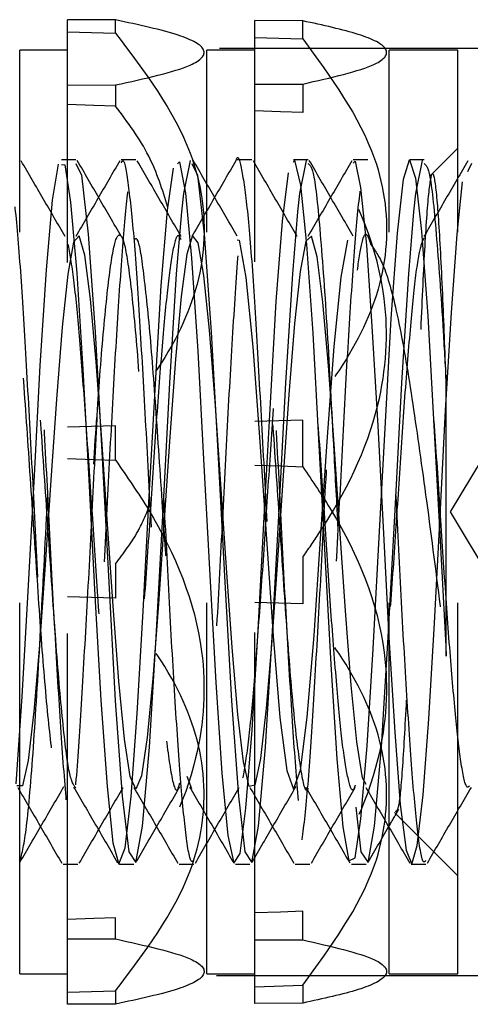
# Model space of a CAD drawing. Header units: inches. Extents: x 1772 to 2706, y -534 to -52.
# Tile 133 of 256: x 1873.775 to 1873.897, y -441.459 to -441.193. Entities that reach past the tile are written whole.
import ezdxf

# ---------------------------------------------------------------- set-up
doc = ezdxf.new("R2010")
doc.units = ezdxf.units.IN
doc.header["$LTSCALE"] = 0.5
doc.header["$MEASUREMENT"] = 0
doc.linetypes.add('HIDDEN', pattern=[0.225, 0.15, -0.075])
doc.layers.add('SID-M-H', color=4, linetype='HIDDEN')

msp = doc.modelspace()

# ---------------------------------------------------------------- linework, layer by layer
at = {"layer": 'SID-M-H'}
for p, q in [((1873.78829, -441.45877), (1873.78829, -441.19327)), ((1873.8012, -441.19333), (1873.78829, -441.19327)), ((1873.8012, -441.19692), (1873.8012, -441.19333)), ((1873.83868, -441.45853), (1873.83868, -441.19352)), ((1873.85159, -441.19358), (1873.83868, -441.19352)), ((1873.85159, -441.19841), (1873.85159, -441.19358)), ((1873.78829, -441.19654), (1873.8012, -441.19692)), ((1873.83868, -441.19803), (1873.85159, -441.19841)), ((1873.92917, -441.20102), (1873.62841, -441.20102)), ((1873.77538, -441.45052), (1873.77538, -441.20152)), ((1873.78829, -441.20152), (1873.77538, -441.20152)), ((1873.82578, -441.45052), (1873.82578, -441.20152)), ((1873.83868, -441.20152), (1873.82578, -441.20152)), ((1873.87491, -441.45052), (1873.87491, -441.20152)), ((1873.89341, -441.20152), (1873.87491, -441.20152)), ((1873.89341, -441.45052), (1873.89341, -441.20152)), ((1873.78829, -441.21094), (1873.8012, -441.21088)), ((1873.8012, -441.21088), (1873.8012, -441.2166)), ((1873.83868, -441.21069), (1873.85159, -441.21063)), ((1873.85159, -441.21063), (1873.85159, -441.21834)), ((1873.79531, -441.2164), (1873.78829, -441.21616)), ((1873.8012, -441.2166), (1873.79531, -441.2164)), ((1873.84562, -441.21813), (1873.83868, -441.21789)), ((1873.85159, -441.21834), (1873.84562, -441.21813)), ((1873.89341, -441.22788), (1873.8859, -441.23539)), ((1873.78422, -441.24193), (1873.7858, -441.23223)), ((1873.78662, -441.23232), (1873.78749, -441.23242)), ((1873.78749, -441.23242), (1873.78906, -441.24245)), ((1873.79052, -441.23207), (1873.79201, -441.23518)), ((1873.80663, -441.23102), (1873.80272, -441.23102)), ((1873.81787, -441.23218), (1873.81844, -441.23163)), ((1873.81844, -441.23163), (1873.82004, -441.24001)), ((1873.81959, -441.2401), (1873.82139, -441.23128)), ((1873.82177, -441.23207), (1873.82326, -441.23518)), ((1873.83788, -441.23102), (1873.83397, -441.23102)), ((1873.84913, -441.23172), (1873.84939, -441.23116)), ((1873.84939, -441.23116), (1873.85102, -441.23786)), ((1873.85084, -441.2401), (1873.85264, -441.23128)), ((1873.86913, -441.23102), (1873.86522, -441.23102)), ((1873.86522, -441.23198), (1873.8657, -441.23146)), ((1873.8657, -441.23146), (1873.86719, -441.23856)), ((1873.8787, -441.23624), (1873.88034, -441.23102)), ((1873.88034, -441.23102), (1873.88199, -441.236)), ((1873.88209, -441.2401), (1873.88389, -441.23128)), ((1873.89605, -441.23421), (1873.89716, -441.23195)), ((1873.79201, -441.23518), (1873.7938, -441.25112)), ((1873.81519, -441.24461), (1873.81676, -441.23327)), ((1873.82326, -441.23518), (1873.82505, -441.25112)), ((1873.84615, -441.24759), (1873.84773, -441.2346)), ((1873.85102, -441.23786), (1873.85263, -441.25387)), ((1873.87711, -441.25084), (1873.8787, -441.23624)), ((1873.88199, -441.236), (1873.88358, -441.25038)), ((1873.89317, -441.25112), (1873.89467, -441.23702)), ((1873.81905, -441.24511), (1873.81959, -441.2401)), ((1873.82004, -441.24001), (1873.82168, -441.25762)), ((1873.8503, -441.24511), (1873.85084, -441.2401)), ((1873.86719, -441.23856), (1873.86877, -441.25406)), ((1873.88155, -441.24511), (1873.88209, -441.2401)), ((1873.78256, -441.26076), (1873.78422, -441.24193)), ((1873.78906, -441.24245), (1873.79073, -441.2616)), ((1873.81352, -441.26492), (1873.81519, -441.24461)), ((1873.81765, -441.26176), (1873.81905, -441.24511)), ((1873.8489, -441.26176), (1873.8503, -441.24511)), ((1873.88015, -441.26176), (1873.88155, -441.24511)), ((1873.84447, -441.26927), (1873.84615, -441.24759)), ((1873.7938, -441.25112), (1873.79569, -441.27748)), ((1873.82194, -441.25148), (1873.82036, -441.25651)), ((1873.82341, -441.25344), (1873.82194, -441.25148)), ((1873.82505, -441.25112), (1873.82694, -441.27748)), ((1873.87543, -441.2738), (1873.87711, -441.25084)), ((1873.88358, -441.25038), (1873.88526, -441.27317)), ((1873.89165, -441.27224), (1873.89317, -441.25112)), ((1873.78986, -441.25326), (1873.7883, -441.26185)), ((1873.7914, -441.25155), (1873.78986, -441.25326)), ((1873.79288, -441.25674), (1873.7914, -441.25155)), ((1873.82497, -441.26224), (1873.82341, -441.25344)), ((1873.83395, -441.25267), (1873.83448, -441.25274)), ((1873.83448, -441.25274), (1873.83626, -441.26275)), ((1873.85245, -441.25297), (1873.85089, -441.2612)), ((1873.85398, -441.25167), (1873.85245, -441.25297)), ((1873.85263, -441.25387), (1873.8543, -441.27783)), ((1873.85547, -441.25725), (1873.85398, -441.25167)), ((1873.86198, -441.26267), (1873.86376, -441.25272)), ((1873.86877, -441.25406), (1873.87024, -441.27588)), ((1873.79446, -441.26859), (1873.79288, -441.25674)), ((1873.82036, -441.25651), (1873.81887, -441.26792)), ((1873.82168, -441.25762), (1873.82333, -441.28262)), ((1873.85705, -441.26943), (1873.85547, -441.25725)), ((1873.78093, -441.2865), (1873.78256, -441.26076)), ((1873.7883, -441.26185), (1873.78683, -441.2762)), ((1873.79073, -441.2616), (1873.79236, -441.2875)), ((1873.81583, -441.2912), (1873.81765, -441.26176)), ((1873.84708, -441.2912), (1873.8489, -441.26176)), ((1873.85089, -441.2612), (1873.84942, -441.27523)), ((1873.87833, -441.2912), (1873.88015, -441.26176)), ((1873.82651, -441.27703), (1873.82497, -441.26224)), ((1873.83626, -441.26275), (1873.83814, -441.28152)), ((1873.86009, -441.2814), (1873.86198, -441.26267)), ((1873.92841, -441.26422), (1873.89128, -441.32602)), ((1873.81191, -441.29145), (1873.81352, -441.26492)), ((1873.79594, -441.28551), (1873.79446, -441.26859)), ((1873.81887, -441.26792), (1873.81734, -441.28482)), ((1873.84289, -441.29654), (1873.84447, -441.26927)), ((1873.85852, -441.28659), (1873.85705, -441.26943)), ((1873.89008, -441.29867), (1873.89165, -441.27224)), ((1873.84942, -441.27523), (1873.84784, -441.29437)), ((1873.87385, -441.30177), (1873.87543, -441.2738)), ((1873.88526, -441.27317), (1873.88684, -441.30105)), ((1873.78683, -441.2762), (1873.78526, -441.29556)), ((1873.79569, -441.27748), (1873.79746, -441.30982)), ((1873.82799, -441.29615), (1873.82651, -441.27703)), ((1873.82694, -441.27748), (1873.82871, -441.30982)), ((1873.8543, -441.27783), (1873.85587, -441.30639)), ((1873.87024, -441.27588), (1873.87179, -441.30275)), ((1873.82333, -441.28262), (1873.82491, -441.31182)), ((1873.83814, -441.28152), (1873.83993, -441.30588)), ((1873.85831, -441.30574), (1873.86009, -441.2814)), ((1873.79749, -441.30645), (1873.79594, -441.28551)), ((1873.81734, -441.28482), (1873.81578, -441.30576)), ((1873.77933, -441.3162), (1873.78093, -441.2865)), ((1873.79236, -441.2875), (1873.79396, -441.31733)), ((1873.86008, -441.30773), (1873.85852, -441.28659)), ((1873.81399, -441.32542), (1873.81583, -441.2912)), ((1873.84524, -441.32542), (1873.84708, -441.2912)), ((1873.87649, -441.32542), (1873.87833, -441.2912)), ((1873.81028, -441.32175), (1873.81191, -441.29145)), ((1873.78526, -441.29556), (1873.78376, -441.31745)), ((1873.82957, -441.31848), (1873.82799, -441.29615)), ((1873.84123, -441.32732), (1873.84289, -441.29654)), ((1873.84784, -441.29437), (1873.84634, -441.31619)), ((1873.88861, -441.32707), (1873.89008, -441.29867)), ((1873.85159, -441.30126), (1873.83868, -441.30165)), ((1873.85159, -441.3138), (1873.85159, -441.30126)), ((1873.87218, -441.33288), (1873.87385, -441.30177)), ((1873.88684, -441.30105), (1873.8885, -441.33213)), ((1873.8012, -441.30276), (1873.78829, -441.30314)), ((1873.8012, -441.31206), (1873.8012, -441.30276)), ((1873.87179, -441.30275), (1873.87334, -441.3318)), ((1873.79904, -441.32928), (1873.79749, -441.30645)), ((1873.81578, -441.30576), (1873.81431, -441.32814)), ((1873.83993, -441.30588), (1873.8418, -441.33337)), ((1873.85587, -441.30639), (1873.85755, -441.33766)), ((1873.85643, -441.33322), (1873.85831, -441.30574)), ((1873.79746, -441.30982), (1873.79935, -441.34498)), ((1873.82871, -441.30982), (1873.8306, -441.34498)), ((1873.86162, -441.33057), (1873.86008, -441.30773)), ((1873.78829, -441.31162), (1873.79531, -441.31186)), ((1873.79531, -441.31186), (1873.8012, -441.31206)), ((1873.82491, -441.31182), (1873.8266, -441.34313)), ((1873.83868, -441.31335), (1873.84562, -441.3136)), ((1873.84562, -441.3136), (1873.85159, -441.3138)), ((1873.77765, -441.34743), (1873.77933, -441.3162)), ((1873.78376, -441.31745), (1873.78223, -441.34026)), ((1873.79396, -441.31733), (1873.79564, -441.34852)), ((1873.84634, -441.31619), (1873.84482, -441.33897)), ((1873.83105, -441.34108), (1873.82957, -441.31848)), ((1873.80862, -441.35273), (1873.81028, -441.32175)), ((1873.81215, -441.35976), (1873.81399, -441.32542)), ((1873.8434, -441.35976), (1873.84524, -441.32542)), ((1873.87465, -441.35976), (1873.87649, -441.32542)), ((1873.81431, -441.32814), (1873.81274, -441.35082)), ((1873.83959, -441.3579), (1873.84123, -441.32732)), ((1873.88705, -441.35597), (1873.88861, -441.32707)), ((1873.89128, -441.32602), (1873.92841, -441.38782)), ((1873.80051, -441.35143), (1873.79904, -441.32928)), ((1873.8631, -441.35266), (1873.86162, -441.33057)), ((1873.8418, -441.33337), (1873.8436, -441.35949)), ((1873.85464, -441.35936), (1873.85643, -441.33322)), ((1873.87057, -441.36292), (1873.87218, -441.33288)), ((1873.87334, -441.3318), (1873.87482, -441.35989)), ((1873.8885, -441.33213), (1873.89012, -441.36224)), ((1873.84482, -441.33897), (1873.84325, -441.36078)), ((1873.85159, -441.33824), (1873.85159, -441.35078)), ((1873.85755, -441.33766), (1873.85914, -441.36716)), ((1873.78223, -441.34026), (1873.78067, -441.36193)), ((1873.8012, -441.33998), (1873.8012, -441.34928)), ((1873.83259, -441.36254), (1873.83105, -441.34108)), ((1873.8266, -441.34313), (1873.82817, -441.37199)), ((1873.79935, -441.34498), (1873.80113, -441.37694)), ((1873.8306, -441.34498), (1873.83238, -441.37694)), ((1873.77608, -441.37576), (1873.77765, -441.34743)), ((1873.8012, -441.34928), (1873.78829, -441.34891)), ((1873.79564, -441.34852), (1873.79721, -441.37672)), ((1873.80209, -441.37166), (1873.80051, -441.35143)), ((1873.81274, -441.35082), (1873.81123, -441.37089)), ((1873.85159, -441.35078), (1873.83868, -441.3504)), ((1873.80704, -441.38037), (1873.80862, -441.35273)), ((1873.86468, -441.37269), (1873.8631, -441.35266)), ((1873.88552, -441.38178), (1873.88705, -441.35597)), ((1873.81033, -441.38939), (1873.81215, -441.35976)), ((1873.838, -441.38482), (1873.83959, -441.3579)), ((1873.84158, -441.38939), (1873.8434, -441.35976)), ((1873.8436, -441.35949), (1873.84546, -441.38141)), ((1873.85278, -441.38131), (1873.85464, -441.35936)), ((1873.87283, -441.38939), (1873.87465, -441.35976)), ((1873.87482, -441.35989), (1873.8764, -441.38538)), ((1873.78067, -441.36193), (1873.7792, -441.37984)), ((1873.83415, -441.38063), (1873.83259, -441.36254)), ((1873.84325, -441.36078), (1873.84178, -441.37893)), ((1873.86895, -441.38909), (1873.87057, -441.36292)), ((1873.89012, -441.36224), (1873.89027, -441.36489)), ((1873.85914, -441.36716), (1873.86079, -441.3926)), ((1873.81123, -441.37089), (1873.80972, -441.38679)), ((1873.80358, -441.3873), (1873.80209, -441.37166)), ((1873.82817, -441.37199), (1873.82984, -441.39646)), ((1873.86616, -441.38802), (1873.86468, -441.37269)), ((1873.7744, -441.39935), (1873.77608, -441.37576)), ((1873.79721, -441.37672), (1873.79889, -441.40007)), ((1873.80113, -441.37694), (1873.80301, -441.40262)), ((1873.83238, -441.37694), (1873.83426, -441.40262)), ((1873.84178, -441.37893), (1873.84022, -441.39248)), ((1873.7792, -441.37984), (1873.77763, -441.39307)), ((1873.80536, -441.40275), (1873.80704, -441.38037)), ((1873.83562, -441.39336), (1873.83415, -441.38063)), ((1873.84546, -441.38141), (1873.84728, -441.39572)), ((1873.85096, -441.39567), (1873.85278, -441.38131)), ((1873.88402, -441.40231), (1873.88552, -441.38178)), ((1873.80972, -441.38679), (1873.80814, -441.39715)), ((1873.83632, -441.40588), (1873.838, -441.38482)), ((1873.8764, -441.38538), (1873.87788, -441.40487)), ((1873.80511, -441.39735), (1873.80358, -441.3873)), ((1873.80847, -441.41073), (1873.81033, -441.38939)), ((1873.83972, -441.41073), (1873.84158, -441.38939)), ((1873.8677, -441.39773), (1873.86616, -441.38802)), ((1873.86728, -441.40872), (1873.86895, -441.38909)), ((1873.87097, -441.41073), (1873.87283, -441.38939)), ((1873.77763, -441.39307), (1873.77611, -441.39988)), ((1873.8372, -441.40002), (1873.83562, -441.39336)), ((1873.84022, -441.39248), (1873.83869, -441.39968)), ((1873.86079, -441.3926), (1873.86244, -441.41093)), ((1873.80667, -441.40072), (1873.80511, -441.39735)), ((1873.80814, -441.39715), (1873.80667, -441.40072)), ((1873.82177, -441.40071), (1873.82052, -441.3973)), ((1873.82984, -441.39646), (1873.83146, -441.41322)), ((1873.84728, -441.39572), (1873.84912, -441.40072)), ((1873.84912, -441.40072), (1873.85096, -441.39567)), ((1873.77611, -441.39988), (1873.77461, -441.39983)), ((1873.79889, -441.40007), (1873.80048, -441.41521)), ((1873.83869, -441.39968), (1873.8372, -441.40002)), ((1873.86865, -441.39954), (1873.8677, -441.39773)), ((1873.80301, -441.40262), (1873.80479, -441.41763)), ((1873.80378, -441.4166), (1873.80536, -441.40275)), ((1873.83426, -441.40262), (1873.83604, -441.41763)), ((1873.88245, -441.41595), (1873.88402, -441.40231)), ((1873.87788, -441.40487), (1873.87942, -441.41721)), ((1873.83475, -441.4181), (1873.83632, -441.40588)), ((1873.86587, -441.40565), (1873.86729, -441.41763)), ((1873.87633, -441.40708), (1873.89341, -441.42416)), ((1873.80667, -441.42051), (1873.80847, -441.41073)), ((1873.83793, -441.42051), (1873.83972, -441.41073)), ((1873.86571, -441.4193), (1873.86728, -441.40872)), ((1873.86918, -441.42051), (1873.87097, -441.41073)), ((1873.83146, -441.41322), (1873.83307, -441.4207)), ((1873.86244, -441.41093), (1873.86403, -441.42009)), ((1873.80048, -441.41521), (1873.80212, -441.421)), ((1873.88098, -441.42099), (1873.88245, -441.41595)), ((1873.80212, -441.421), (1873.80378, -441.4166)), ((1873.80479, -441.41763), (1873.80667, -441.42051)), ((1873.83307, -441.4207), (1873.83475, -441.4181)), ((1873.83604, -441.41763), (1873.83793, -441.42051)), ((1873.86729, -441.41763), (1873.86918, -441.42051)), ((1873.87942, -441.41721), (1873.88098, -441.42099)), ((1873.78709, -441.42102), (1873.79101, -441.42102)), ((1873.81835, -441.42102), (1873.82225, -441.42102)), ((1873.84959, -441.42102), (1873.85351, -441.42102)), ((1873.86403, -441.42009), (1873.86571, -441.4193)), ((1873.88085, -441.42102), (1873.88475, -441.42102)), ((1873.84562, -441.43391), (1873.83868, -441.43415)), ((1873.85159, -441.4337), (1873.84562, -441.43391)), ((1873.85159, -441.44141), (1873.85159, -441.4337)), ((1873.79531, -441.43565), (1873.78829, -441.43589)), ((1873.8012, -441.43545), (1873.79531, -441.43565)), ((1873.8012, -441.44116), (1873.8012, -441.43545)), ((1873.78829, -441.4411), (1873.8012, -441.44116)), ((1873.83868, -441.44135), (1873.85159, -441.44141)), ((1873.77538, -441.45052), (1873.78829, -441.45052)), ((1873.82578, -441.45052), (1873.83868, -441.45052)), ((1873.87491, -441.45052), (1873.89341, -441.45052)), ((1873.62841, -441.45102), (1873.92854, -441.45102)), ((1873.78829, -441.45551), (1873.8012, -441.45513)), ((1873.8012, -441.45513), (1873.8012, -441.45871)), ((1873.83868, -441.45402), (1873.85159, -441.45363)), ((1873.85159, -441.45363), (1873.85159, -441.45846)), ((1873.85159, -441.45846), (1873.83868, -441.45853)), ((1873.8012, -441.45871), (1873.78829, -441.45877))]:
    msp.add_line(p, q, dxfattribs=at)
for points, knots in [([(1873.8012, -441.21088), (1873.80907, -441.20915), (1873.82233, -441.20624), (1873.82679, -441.20143), (1873.8191, -441.19718), (1873.80743, -441.19467), (1873.8012, -441.19333)], [0, 0, 0, 0, 0.316835, 0.534231, 0.751658, 1, 1, 1, 1]), ([(1873.85159, -441.21063), (1873.85925, -441.2089), (1873.87218, -441.20598), (1873.87576, -441.20118), (1873.86784, -441.19713), (1873.85704, -441.19477), (1873.85159, -441.19358)], [0, 0, 0, 0, 0.325308, 0.548883, 0.772297, 1, 1, 1, 1]), ([(1873.8012, -441.19692), (1873.80907, -441.20733), (1873.82233, -441.2249), (1873.82679, -441.25388), (1873.8191, -441.27957), (1873.80743, -441.29469), (1873.8012, -441.30276)], [0, 0, 0, 0, 0.316835, 0.534231, 0.751658, 1, 1, 1, 1]), ([(1873.85159, -441.19841), (1873.85925, -441.20886), (1873.87218, -441.22648), (1873.87576, -441.25542), (1873.86784, -441.27984), (1873.85704, -441.29408), (1873.85159, -441.30126)], [0, 0, 0, 0, 0.3253076, 0.5488831, 0.772297, 1, 1, 1, 1]), ([(1873.81529, -441.24388), (1873.81382, -441.23916), (1873.81075, -441.22935), (1873.80446, -441.22095), (1873.8012, -441.2166)], [0, 0, 0, 0, 0.4817303, 1, 1, 1, 1]), ([(1873.85159, -441.33824), (1873.8531, -441.33606), (1873.86189, -441.32337), (1873.87328, -441.30049), (1873.87565, -441.26429), (1873.86466, -441.23758), (1873.85426, -441.22228), (1873.85159, -441.21834)], [0, 0, 0, 0, 0.060546, 0.352753, 0.576719, 0.891213, 1, 1, 1, 1]), ([(1873.83359, -441.23151), (1873.83361, -441.23141), (1873.83415, -441.22917), (1873.83511, -441.23294), (1873.83669, -441.24343), (1873.83824, -441.26269), (1873.83969, -441.28761), (1873.8413, -441.31609), (1873.84276, -441.34559), (1873.84431, -441.37324), (1873.84588, -441.39644), (1873.84732, -441.4131), (1873.84893, -441.4216), (1873.85041, -441.42116), (1873.85193, -441.41185), (1873.85352, -441.39451), (1873.85496, -441.37073), (1873.85655, -441.34286), (1873.85806, -441.31333), (1873.85955, -441.28502), (1873.86115, -441.26049), (1873.86259, -441.24251), (1873.86388, -441.23273), (1873.86461, -441.23249), (1873.86482, -441.23241)], [0, 0, 0, 0, 0.002228, 0.050517, 0.099668, 0.148707, 0.197073, 0.246463, 0.294851, 0.343861, 0.393035, 0.441311, 0.490682, 0.539218, 0.588057, 0.637333, 0.68557, 0.734889, 0.783619, 0.832258, 0.881605, 0.929853, 0.979088, 1, 1, 1, 1]), ([(1873.75728, -441.41696), (1873.7578, -441.41328), (1873.75885, -441.40595), (1873.76037, -441.3852), (1873.76185, -441.35954), (1873.76346, -441.33065), (1873.7649, -441.30128), (1873.76647, -441.27426), (1873.76801, -441.25208), (1873.76948, -441.23678), (1873.77109, -441.22986), (1873.77254, -441.23192), (1873.7741, -441.24274), (1873.77566, -441.26138), (1873.77711, -441.28608), (1873.77871, -441.31442), (1873.78018, -441.34394), (1873.78172, -441.37177), (1873.7833, -441.39527), (1873.78474, -441.41236), (1873.78634, -441.42135), (1873.78783, -441.42142), (1873.78934, -441.4126), (1873.79093, -441.39569), (1873.79237, -441.37222), (1873.79396, -441.34451), (1873.79548, -441.315), (1873.79696, -441.28654), (1873.79857, -441.26174), (1873.80001, -441.24333), (1873.80132, -441.23304), (1873.80208, -441.23259), (1873.80232, -441.23244)], [0, 0, 0, 0, 0.034219, 0.0680714, 0.1017996, 0.1360562, 0.1695496, 0.203705, 0.2376835, 0.2712976, 0.3055753, 0.3391189, 0.3731884, 0.4072716, 0.4408058, 0.4750819, 0.5087104, 0.542672, 0.576838, 0.6103269, 0.6445786, 0.6783263, 0.7121585, 0.7463849, 0.7798635, 0.8140682, 0.8479553, 0.8816506, 0.9159149, 0.949418, 0.9835532, 1, 1, 1, 1]), ([(1873.77544, -441.42043), (1873.77603, -441.41801), (1873.77721, -441.41313), (1873.77909, -441.39077), (1873.78089, -441.36051), (1873.78274, -441.32541), (1873.78458, -441.29046), (1873.78623, -441.26273), (1873.78753, -441.24749), (1873.78875, -441.23595), (1873.78954, -441.23331), (1873.79014, -441.23128)], [0, 0, 0, 0, 0.122532, 0.247709, 0.371681, 0.496397, 0.620949, 0.745083, 0.838594, 0.8762, 1, 1, 1, 1]), ([(1873.82225, -441.41993), (1873.82202, -441.42017), (1873.8213, -441.42096), (1873.81998, -441.41279), (1873.81854, -441.39652), (1873.81697, -441.37321), (1873.81542, -441.34559), (1873.81396, -441.31608), (1873.81235, -441.28762), (1873.8109, -441.26264), (1873.80934, -441.2436), (1873.80778, -441.2323), (1873.80633, -441.22974), (1873.80472, -441.23615), (1873.80325, -441.25101), (1873.80172, -441.27286), (1873.80014, -441.29966), (1873.7987, -441.32898), (1873.7971, -441.35794), (1873.7956, -441.38397), (1873.7941, -441.40461), (1873.7925, -441.41783), (1873.79106, -441.42252), (1873.78948, -441.4182), (1873.78795, -441.40522), (1873.78648, -441.38485), (1873.78487, -441.35905), (1873.78343, -441.33006), (1873.78186, -441.30076), (1873.78031, -441.27377), (1873.77885, -441.25181), (1873.77726, -441.23628), (1873.77628, -441.23304), (1873.7758, -441.23145)], [0, 0, 0, 0, 0.014725, 0.047937, 0.080412, 0.113491, 0.146461, 0.179011, 0.212236, 0.244771, 0.27776, 0.310824, 0.343308, 0.376524, 0.409153, 0.44203, 0.475166, 0.507618, 0.540803, 0.573558, 0.606303, 0.639491, 0.671944, 0.705076, 0.737962, 0.770583, 0.8038, 0.836288, 0.869346, 0.902342, 0.934872, 0.968096, 1, 1, 1, 1]), ([(1873.78763, -441.25176), (1873.78566, -441.24836), (1873.78171, -441.24156), (1873.77777, -441.23477), (1873.7758, -441.23137)], [0, 0, 0, 0, 0.500028, 1, 1, 1, 1]), ([(1873.79053, -441.23102), (1873.78988, -441.23102), (1873.78857, -441.23102), (1873.78727, -441.23102), (1873.78662, -441.23102)], [0, 0, 0, 0, 0.500686, 1, 1, 1, 1]), ([(1873.80234, -441.23131), (1873.80037, -441.23472), (1873.79642, -441.24151), (1873.79247, -441.24831), (1873.7905, -441.25171)], [0, 0, 0, 0, 0.500467, 1, 1, 1, 1]), ([(1873.80271, -441.25164), (1873.80074, -441.24824), (1873.79678, -441.24144), (1873.79284, -441.23464), (1873.79087, -441.23124)], [0, 0, 0, 0, 0.499983, 1, 1, 1, 1]), ([(1873.80272, -441.23188), (1873.80286, -441.23162), (1873.8035, -441.23038), (1873.80458, -441.23704), (1873.8062, -441.25158), (1873.80765, -441.27384), (1873.8092, -441.30074), (1873.81077, -441.33007), (1873.81221, -441.35904), (1873.81382, -441.38488), (1873.81529, -441.40511), (1873.81682, -441.41852), (1873.81785, -441.42012), (1873.81835, -441.42091)], [0, 0, 0, 0, 0.025214, 0.1220019, 0.2207765, 0.3174847, 0.4155795, 0.5138568, 0.6104404, 0.7091933, 0.8061718, 0.9039395, 1, 1, 1, 1]), ([(1873.81888, -441.25176), (1873.81691, -441.24836), (1873.81296, -441.24156), (1873.80902, -441.23477), (1873.80705, -441.23137)], [0, 0, 0, 0, 0.499969, 1, 1, 1, 1]), ([(1873.83359, -441.23131), (1873.83162, -441.23471), (1873.82767, -441.24151), (1873.82372, -441.24831), (1873.82175, -441.25171)], [0, 0, 0, 0, 0.500403, 1, 1, 1, 1]), ([(1873.83396, -441.25164), (1873.83199, -441.24824), (1873.82803, -441.24144), (1873.82409, -441.23464), (1873.82212, -441.23124)], [0, 0, 0, 0, 0.500028, 1, 1, 1, 1]), ([(1873.88475, -441.41997), (1873.88455, -441.42024), (1873.88386, -441.42118), (1873.88257, -441.41347), (1873.88112, -441.39767), (1873.87956, -441.37467), (1873.878, -441.34724), (1873.87655, -441.31776), (1873.87494, -441.28916), (1873.87348, -441.26392), (1873.87194, -441.24448), (1873.87036, -441.23272), (1873.86892, -441.22964), (1873.86732, -441.23555), (1873.86583, -441.24997), (1873.86432, -441.27147), (1873.86272, -441.29804), (1873.86129, -441.3273), (1873.85969, -441.35635), (1873.85818, -441.38262), (1873.85669, -441.40362), (1873.85509, -441.4173), (1873.85365, -441.42249), (1873.85207, -441.41868), (1873.85053, -441.40617), (1873.84907, -441.38617), (1873.84746, -441.36062), (1873.84601, -441.33175), (1873.84445, -441.30238), (1873.84289, -441.27523), (1873.84144, -441.25278), (1873.83983, -441.23724), (1873.83836, -441.22997), (1873.83683, -441.23165), (1873.83525, -441.24219), (1873.83381, -441.26057), (1873.83221, -441.285), (1873.83071, -441.31334), (1873.82921, -441.34287), (1873.82761, -441.3707), (1873.82618, -441.39463), (1873.82459, -441.41141), (1873.82344, -441.42001), (1873.8228, -441.41984), (1873.82267, -441.41981)], [0, 0, 0, 0, 0.009606, 0.034466, 0.058787, 0.083509, 0.108217, 0.132548, 0.15741, 0.181787, 0.206434, 0.231205, 0.255498, 0.280345, 0.304805, 0.329361, 0.354178, 0.37846, 0.403276, 0.427836, 0.452292, 0.477139, 0.501434, 0.526202, 0.550853, 0.575228, 0.600089, 0.624422, 0.649127, 0.673853, 0.698171, 0.723031, 0.747427, 0.772052, 0.796837, 0.821124, 0.845965, 0.870449, 0.89498, 0.919807, 0.944089, 0.968894, 0.993479, 1, 1, 1, 1]), ([(1873.85013, -441.25176), (1873.84816, -441.24836), (1873.84421, -441.24156), (1873.84027, -441.23477), (1873.8383, -441.23137)], [0, 0, 0, 0, 0.49991, 1, 1, 1, 1]), ([(1873.85303, -441.23102), (1873.85237, -441.23102), (1873.85107, -441.23102), (1873.84977, -441.23102), (1873.84912, -441.23102)], [0, 0, 0, 0, 0.50096, 1, 1, 1, 1]), ([(1873.86484, -441.23131), (1873.86287, -441.23471), (1873.85892, -441.24151), (1873.85497, -441.24831), (1873.853, -441.25171)], [0, 0, 0, 0, 0.50034, 1, 1, 1, 1]), ([(1873.85302, -441.23207), (1873.85352, -441.23246), (1873.85465, -441.23334), (1873.85628, -441.24978), (1873.85821, -441.27611), (1873.8597, -441.30512), (1873.8607, -441.32363), (1873.86108, -441.33059)], [0, 0, 0, 0, 0.182999, 0.408861, 0.638664, 0.864127, 1, 1, 1, 1]), ([(1873.86521, -441.25164), (1873.86324, -441.24824), (1873.85928, -441.24144), (1873.85534, -441.23464), (1873.85337, -441.23124)], [0, 0, 0, 0, 0.500073, 1, 1, 1, 1]), ([(1873.88428, -441.23102), (1873.88362, -441.23102), (1873.88232, -441.23102), (1873.88102, -441.23102), (1873.88037, -441.23102)], [0, 0, 0, 0, 0.501097, 1, 1, 1, 1]), ([(1873.89609, -441.23131), (1873.89412, -441.23471), (1873.89017, -441.24151), (1873.88623, -441.24831), (1873.88425, -441.25171)], [0, 0, 0, 0, 0.500277, 1, 1, 1, 1]), ([(1873.88427, -441.23207), (1873.88477, -441.23246), (1873.8859, -441.23334), (1873.88753, -441.2498), (1873.88913, -441.27146), (1873.88999, -441.28721), (1873.89027, -441.29222)], [0, 0, 0, 0, 0.245418, 0.548321, 0.856508, 1, 1, 1, 1]), ([(1873.89027, -441.29222), (1873.88997, -441.2841), (1873.88934, -441.2666), (1873.88826, -441.24671), (1873.88725, -441.23487), (1873.88612, -441.23388), (1873.88508, -441.24334), (1873.88399, -441.26207), (1873.8829, -441.28771), (1873.88186, -441.31702), (1873.88073, -441.34669), (1873.87972, -441.37331), (1873.87858, -441.39358), (1873.87759, -441.40612), (1873.87689, -441.40662), (1873.87656, -441.40685)], [0, 0, 0, 0, 0.071367, 0.153985, 0.236385, 0.317838, 0.398051, 0.478003, 0.556039, 0.634123, 0.710326, 0.786207, 0.860911, 0.9346, 1, 1, 1, 1]), ([(1873.65184, -441.29737), (1873.65232, -441.3044), (1873.65329, -441.31856), (1873.65496, -441.34281), (1873.65657, -441.36713), (1873.65851, -441.38753), (1873.66024, -441.39975), (1873.66216, -441.40204), (1873.66392, -441.3941), (1873.66581, -441.37706), (1873.66761, -441.35311), (1873.66946, -441.32555), (1873.6713, -441.29804), (1873.67311, -441.27428), (1873.67499, -441.25751), (1873.67676, -441.24991), (1873.67867, -441.25255), (1873.68041, -441.26508), (1873.68234, -441.28572), (1873.68407, -441.3119), (1873.68601, -441.33981), (1873.68774, -441.36603), (1873.68967, -441.38675), (1873.69141, -441.3994), (1873.69332, -441.40216), (1873.69509, -441.39468), (1873.69697, -441.37801), (1873.69878, -441.35431), (1873.70062, -441.32683), (1873.70248, -441.29925), (1873.70427, -441.27523), (1873.70616, -441.2581), (1873.70792, -441.25004), (1873.70984, -441.2522), (1873.71157, -441.26431), (1873.71351, -441.28462), (1873.71524, -441.31062), (1873.71717, -441.33854), (1873.7189, -441.36492), (1873.72083, -441.38596), (1873.72258, -441.39903), (1873.72448, -441.40226), (1873.72627, -441.39524), (1873.72813, -441.37895), (1873.72996, -441.35551), (1873.73178, -441.32811), (1873.73365, -441.30047), (1873.73543, -441.2762), (1873.73733, -441.2587), (1873.73908, -441.25019), (1873.74101, -441.25188), (1873.74274, -441.26356), (1873.74468, -441.28354), (1873.7464, -441.30935), (1873.74834, -441.33726), (1873.75007, -441.3638), (1873.75199, -441.38515), (1873.75375, -441.39863), (1873.75564, -441.40234), (1873.75744, -441.39578), (1873.75929, -441.37986), (1873.76113, -441.3567), (1873.76294, -441.3294), (1873.76482, -441.3017), (1873.76659, -441.27719), (1873.7685, -441.25933), (1873.77024, -441.25036), (1873.77218, -441.25157), (1873.7739, -441.26282), (1873.77584, -441.28246), (1873.77757, -441.30809), (1873.7795, -441.33597), (1873.78124, -441.36266), (1873.78315, -441.38432), (1873.78492, -441.39822), (1873.7868, -441.40239), (1873.78861, -441.3963), (1873.79045, -441.38077), (1873.79231, -441.35788), (1873.7941, -441.33068), (1873.79599, -441.30293), (1873.79775, -441.27819), (1873.79967, -441.25997), (1873.8014, -441.25055), (1873.80334, -441.25129), (1873.80507, -441.2621), (1873.807, -441.2814), (1873.80874, -441.30682), (1873.81066, -441.3347), (1873.81241, -441.36148), (1873.81431, -441.38361), (1873.8161, -441.39732), (1873.81752, -441.40255), (1873.81831, -441.39975), (1873.81848, -441.39913)], [0, 0, 0, 0, 0.008826, 0.01778, 0.028666, 0.039775, 0.050671, 0.061765, 0.072685, 0.083751, 0.09471, 0.105735, 0.116745, 0.127719, 0.138774, 0.149704, 0.160791, 0.171692, 0.182798, 0.193685, 0.204798, 0.215685, 0.226791, 0.237693, 0.248779, 0.259711, 0.270764, 0.28174, 0.292747, 0.303775, 0.314732, 0.325799, 0.336718, 0.347813, 0.358708, 0.369817, 0.380703, 0.391814, 0.402705, 0.413805, 0.424717, 0.435792, 0.446738, 0.457777, 0.468771, 0.47976, 0.490803, 0.501745, 0.512824, 0.523732, 0.534834, 0.545724, 0.556835, 0.567721, 0.57883, 0.589727, 0.60082, 0.611741, 0.622805, 0.633767, 0.644789, 0.655802, 0.666773, 0.67783, 0.688758, 0.699847, 0.710747, 0.721854, 0.732741, 0.743853, 0.754741, 0.765845, 0.776749, 0.787833, 0.798768, 0.809818, 0.820797, 0.831802, 0.842832, 0.853786, 0.864856, 0.875772, 0.886869, 0.897763, 0.908873, 0.919758, 0.930869, 0.941761, 0.95286, 0.963773, 0.974847, 0.985795, 0.996831, 1, 1, 1, 1]), ([(1873.81885, -441.25257), (1873.81858, -441.25201), (1873.81782, -441.25042), (1873.81644, -441.25556), (1873.81497, -441.26699), (1873.81344, -441.28423), (1873.81186, -441.30528), (1873.81042, -441.32835), (1873.80882, -441.35112), (1873.80732, -441.37159), (1873.80582, -441.38782), (1873.80422, -441.39822), (1873.80278, -441.4019), (1873.8012, -441.39851), (1873.79967, -441.3883), (1873.7982, -441.37228), (1873.79659, -441.35199), (1873.79514, -441.3292), (1873.79358, -441.30615), (1873.79202, -441.28499), (1873.79057, -441.26748), (1873.78896, -441.25606), (1873.78787, -441.25082), (1873.78723, -441.25179), (1873.7871, -441.25199)], [0, 0, 0, 0, 0.026428, 0.074998, 0.122707, 0.170779, 0.219233, 0.266681, 0.315206, 0.3631, 0.410979, 0.459508, 0.506958, 0.555405, 0.603491, 0.651188, 0.69976, 0.747262, 0.7956, 0.843847, 0.89141, 0.939993, 0.987596, 1, 1, 1, 1]), ([(1873.86572, -441.39971), (1873.8656, -441.40009), (1873.86498, -441.40202), (1873.86379, -441.39854), (1873.86225, -441.38914), (1873.86079, -441.37329), (1873.85918, -441.35324), (1873.85773, -441.33052), (1873.85617, -441.30743), (1873.85461, -441.28608), (1873.85316, -441.26843), (1873.85155, -441.25621), (1873.85008, -441.25049), (1873.84855, -441.25182), (1873.84697, -441.2601), (1873.84553, -441.27456), (1873.84393, -441.29376), (1873.84243, -441.31605), (1873.84093, -441.33927), (1873.83933, -441.36116), (1873.83789, -441.37994), (1873.8363, -441.3933), (1873.83501, -441.40037), (1873.83424, -441.4), (1873.83397, -441.39987)], [0, 0, 0, 0, 0.011815, 0.060239, 0.108432, 0.156083, 0.204691, 0.25226, 0.300559, 0.348899, 0.396441, 0.445043, 0.492737, 0.54088, 0.589335, 0.636816, 0.685382, 0.733249, 0.781206, 0.829744, 0.877214, 0.92571, 0.973775, 1, 1, 1, 1]), ([(1873.86997, -441.25388), (1873.8698, -441.25331), (1873.86902, -441.25065), (1873.86772, -441.2506), (1873.86668, -441.25777), (1873.86623, -441.26083)], [0, 0, 0, 0, 0.13505, 0.631493, 1, 1, 1, 1]), ([(1873.79052, -441.40049), (1873.78993, -441.39969), (1873.78873, -441.39805), (1873.78697, -441.38334), (1873.78507, -441.36155), (1873.78332, -441.33467), (1873.78139, -441.30685), (1873.77966, -441.28133), (1873.77772, -441.26239), (1873.77624, -441.25196), (1873.77526, -441.25241), (1873.77489, -441.25258)], [0, 0, 0, 0, 0.111963, 0.228717, 0.34681, 0.463186, 0.581547, 0.697699, 0.816189, 0.932274, 1, 1, 1, 1]), ([(1873.81478, -441.33797), (1873.81467, -441.33644), (1873.81396, -441.32612), (1873.81256, -441.30546), (1873.81082, -441.28031), (1873.80889, -441.26171), (1873.80744, -441.25174), (1873.80648, -441.25238), (1873.80614, -441.25261)], [0, 0, 0, 0, 0.0371213, 0.2514695, 0.46207, 0.6767409, 0.8871192, 1, 1, 1, 1]), ([(1873.85302, -441.40051), (1873.85299, -441.40058), (1873.85235, -441.40225), (1873.8511, -441.39613), (1873.84929, -441.38195), (1873.84741, -441.35915), (1873.84564, -441.33212), (1873.84373, -441.30434), (1873.84199, -441.27923), (1873.84006, -441.26106), (1873.83863, -441.25153), (1873.8377, -441.25234), (1873.8374, -441.25261)], [0, 0, 0, 0, 0.005092, 0.122438, 0.239568, 0.357412, 0.474057, 0.592264, 0.708577, 0.82701, 0.943146, 1, 1, 1, 1]), ([(1873.8843, -441.25208), (1873.88384, -441.25302), (1873.88287, -441.25503), (1873.88145, -441.26634), (1873.87994, -441.28309), (1873.87835, -441.30403), (1873.87691, -441.32702), (1873.87532, -441.34988), (1873.8738, -441.3705), (1873.87232, -441.38717), (1873.87071, -441.39733), (1873.86972, -441.40169), (1873.86916, -441.40053), (1873.86912, -441.40043)], [0, 0, 0, 0, 0.0866831, 0.1866916, 0.2870997, 0.3885776, 0.4878561, 0.5893279, 0.6897514, 0.7897452, 0.8913482, 0.9906805, 1, 1, 1, 1]), ([(1873.86997, -441.25388), (1873.8712, -441.25562), (1873.87371, -441.25917), (1873.87765, -441.27447), (1873.88125, -441.29635), (1873.88505, -441.32365), (1873.88814, -441.34746), (1873.8898, -441.36105), (1873.89027, -441.36489)], [0, 0, 0, 0, 0.168605, 0.343852, 0.527965, 0.714556, 0.919321, 1, 1, 1, 1]), ([(1873.89647, -441.3999), (1873.89627, -441.40011), (1873.89558, -441.40085), (1873.89428, -441.39479), (1873.89284, -441.38236), (1873.89128, -441.36427), (1873.88972, -441.34271), (1873.88827, -441.31952), (1873.88666, -441.29705), (1873.8852, -441.27716), (1873.88365, -441.26203), (1873.88217, -441.25273), (1873.88127, -441.25209), (1873.88087, -441.25179)], [0, 0, 0, 0, 0.038197, 0.137063, 0.233776, 0.332096, 0.430354, 0.527109, 0.625982, 0.722923, 0.820942, 0.919451, 1, 1, 1, 1]), ([(1873.89027, -441.36489), (1873.89027, -441.36249), (1873.89027, -441.35034), (1873.89027, -441.32517), (1873.89027, -441.30353), (1873.89027, -441.29222)], [0, 0, 0, 0, 0.1052868, 0.5320566, 1, 1, 1, 1]), ([(1873.8012, -441.31206), (1873.80426, -441.31648), (1873.81516, -441.33222), (1873.82646, -441.35947), (1873.82423, -441.39562), (1873.81258, -441.41927), (1873.80323, -441.43257), (1873.8012, -441.43545)], [0, 0, 0, 0, 0.118994, 0.423736, 0.64048, 0.922161, 1, 1, 1, 1]), ([(1873.85159, -441.3138), (1873.85426, -441.31774), (1873.86466, -441.33305), (1873.87565, -441.35975), (1873.87328, -441.39595), (1873.86189, -441.41883), (1873.8531, -441.43152), (1873.85159, -441.4337)], [0, 0, 0, 0, 0.108787, 0.423281, 0.647247, 0.939454, 1, 1, 1, 1]), ([(1873.8012, -441.33998), (1873.80335, -441.33716), (1873.80725, -441.33201), (1873.80963, -441.32614), (1873.81071, -441.32349)], [0, 0, 0, 0, 0.549752, 1, 1, 1, 1]), ([(1873.8012, -441.45513), (1873.80907, -441.44471), (1873.82233, -441.42714), (1873.82679, -441.39816), (1873.8191, -441.37247), (1873.80743, -441.35735), (1873.8012, -441.34928)], [0, 0, 0, 0, 0.316835, 0.534231, 0.751658, 1, 1, 1, 1]), ([(1873.85159, -441.45363), (1873.85925, -441.44319), (1873.87218, -441.42556), (1873.87576, -441.39663), (1873.86784, -441.3722), (1873.85704, -441.35797), (1873.85159, -441.35078)], [0, 0, 0, 0, 0.325308, 0.548883, 0.772297, 1, 1, 1, 1]), ([(1873.77544, -441.42048), (1873.77741, -441.41708), (1873.78136, -441.41027), (1873.78531, -441.40347), (1873.78729, -441.40007)], [0, 0, 0, 0, 0.500074, 1, 1, 1, 1]), ([(1873.7899, -441.40018), (1873.79188, -441.40358), (1873.79584, -441.41039), (1873.79979, -441.4172), (1873.80176, -441.42061)], [0, 0, 0, 0, 0.499465, 1, 1, 1, 1]), ([(1873.80669, -441.42048), (1873.80866, -441.41708), (1873.81261, -441.41027), (1873.81656, -441.40347), (1873.81854, -441.40007)], [0, 0, 0, 0, 0.500028, 1, 1, 1, 1]), ([(1873.82115, -441.40018), (1873.82313, -441.40358), (1873.82709, -441.41039), (1873.83104, -441.4172), (1873.83301, -441.42061)], [0, 0, 0, 0, 0.499416, 1, 1, 1, 1]), ([(1873.83794, -441.42048), (1873.83991, -441.41708), (1873.84386, -441.41027), (1873.84781, -441.40347), (1873.84979, -441.40007)], [0, 0, 0, 0, 0.499982, 1, 1, 1, 1]), ([(1873.8524, -441.40018), (1873.85438, -441.40358), (1873.85834, -441.41039), (1873.86229, -441.4172), (1873.86426, -441.42061)], [0, 0, 0, 0, 0.499367, 1, 1, 1, 1]), ([(1873.77488, -441.40034), (1873.77685, -441.40373), (1873.7808, -441.41053), (1873.78474, -441.41733), (1873.78671, -441.42073)], [0, 0, 0, 0, 0.499533, 1, 1, 1, 1]), ([(1873.79143, -441.42068), (1873.7934, -441.41728), (1873.79734, -441.41048), (1873.80128, -441.40368), (1873.80326, -441.40029)], [0, 0, 0, 0, 0.500031, 1, 1, 1, 1]), ([(1873.80613, -441.40034), (1873.8081, -441.40373), (1873.81205, -441.41053), (1873.81599, -441.41733), (1873.81796, -441.42073)], [0, 0, 0, 0, 0.499597, 1, 1, 1, 1]), ([(1873.82268, -441.42068), (1873.82465, -441.41728), (1873.82859, -441.41048), (1873.83253, -441.40368), (1873.83451, -441.40029)], [0, 0, 0, 0, 0.50009, 1, 1, 1, 1]), ([(1873.83738, -441.40034), (1873.83935, -441.40373), (1873.8433, -441.41053), (1873.84724, -441.41733), (1873.84921, -441.42073)], [0, 0, 0, 0, 0.49966, 1, 1, 1, 1]), ([(1873.85393, -441.42068), (1873.8559, -441.41728), (1873.85984, -441.41048), (1873.86378, -441.40368), (1873.86576, -441.40029)], [0, 0, 0, 0, 0.500149, 1, 1, 1, 1]), ([(1873.86863, -441.40034), (1873.8706, -441.40373), (1873.87455, -441.41053), (1873.87849, -441.41733), (1873.88046, -441.42073)], [0, 0, 0, 0, 0.499723, 1, 1, 1, 1]), ([(1873.88518, -441.42068), (1873.88715, -441.41728), (1873.89109, -441.41048), (1873.89504, -441.40368), (1873.89701, -441.40029)], [0, 0, 0, 0, 0.500208, 1, 1, 1, 1]), ([(1873.86919, -441.42048), (1873.87116, -441.41708), (1873.87392, -441.41231), (1873.87669, -441.40756), (1873.87748, -441.4062)], [0, 0, 0, 0, 0.7144147, 1, 1, 1, 1]), ([(1873.80225, -441.42102), (1873.8029, -441.42102), (1873.8042, -441.42102), (1873.8055, -441.42102), (1873.80615, -441.42102)], [0, 0, 0, 0, 0.499314, 1, 1, 1, 1]), ([(1873.8335, -441.42102), (1873.83415, -441.42102), (1873.83545, -441.42102), (1873.83675, -441.42102), (1873.8374, -441.42102)], [0, 0, 0, 0, 0.499177, 1, 1, 1, 1]), ([(1873.86475, -441.42102), (1873.8654, -441.42102), (1873.8667, -441.42102), (1873.868, -441.42102), (1873.86865, -441.42102)], [0, 0, 0, 0, 0.49904, 1, 1, 1, 1]), ([(1873.8012, -441.44116), (1873.80907, -441.44289), (1873.82233, -441.4458), (1873.82679, -441.45061), (1873.8191, -441.45487), (1873.80743, -441.45737), (1873.8012, -441.45871)], [0, 0, 0, 0, 0.316835, 0.534231, 0.751658, 1, 1, 1, 1]), ([(1873.85159, -441.44141), (1873.85925, -441.44314), (1873.87218, -441.44607), (1873.87576, -441.45086), (1873.86784, -441.45491), (1873.85704, -441.45727), (1873.85159, -441.45846)], [0, 0, 0, 0, 0.325308, 0.548883, 0.772297, 1, 1, 1, 1])]:
    msp.add_open_spline(points, degree=3, knots=knots, dxfattribs=at)

doc.saveas('drawing.dxf')
